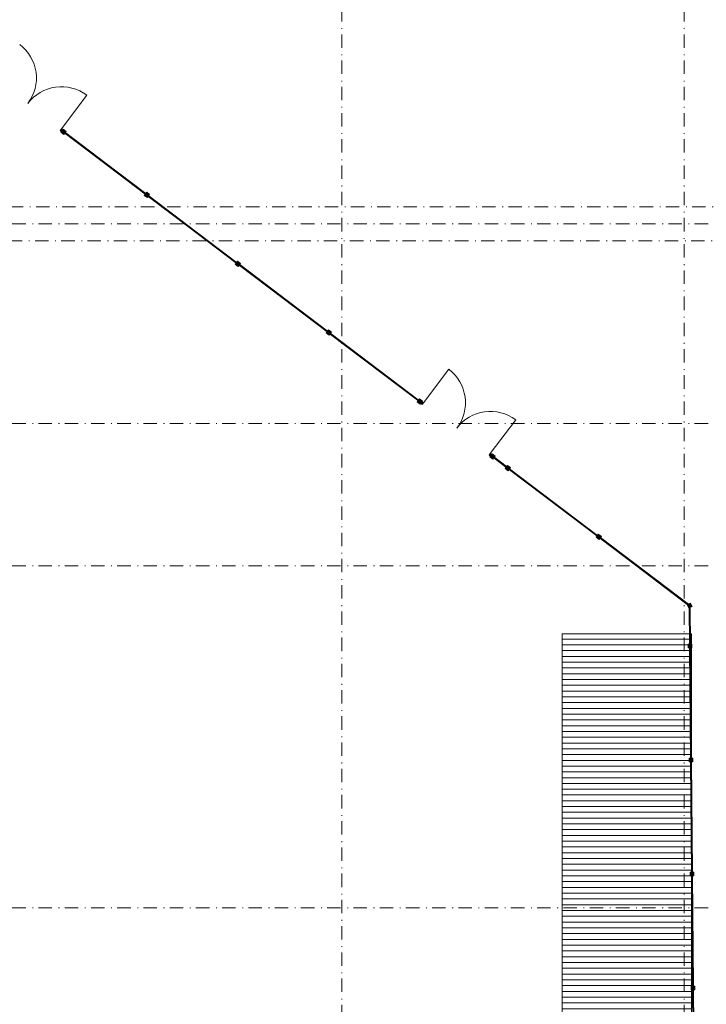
# Model space of a CAD drawing. Header units: millimetres. Extents: x 0 to 1396, y 0 to 589.
# Tile 20 of 23: x 265 to 356, y 375 to 504. Entities that reach past the tile are written whole.
import ezdxf
from ezdxf.xclip import XClip

# ---------------------------------------------------------------- set-up
doc = ezdxf.new("R2010")
doc.units = ezdxf.units.MM
doc.header["$MEASUREMENT"] = 0
doc.header["$XCLIPFRAME"] = 0
doc.linetypes.add('Штрихпунктирная', pattern=[6.702778, 3.527778, -1.763889, 0, -1.411111])
for name, color, linetype in [('Местность - Забор', 7, 'Continuous'), ('Элемент Модели - Зона', 7, 'Continuous'), ('Элемент Модели - Оси', 7, 'Continuous')]:
    doc.layers.add(name, color=color, linetype=linetype)

# ---------------------------------------------------------------- blocks, each defined once
blk = doc.blocks.new('Чертеж_2_2', base_point=(217.7, 72.6))
at = {"layer": 'Местность - Забор', "linetype": 'Continuous', "lineweight": 0, "true_color": 0x000000}
for points in [[(270.97, 489.98), (270.8, 490.12), (270.63, 489.9), (270.81, 489.77)], [(271.18, 489.67), (271.3, 489.58), (271.43, 489.76), (271.04, 490.06), (270.9, 489.88), (271.02, 489.79), (270.99, 489.75), (270.87, 489.85), (270.73, 489.67), (271.13, 489.36), (271.27, 489.54), (271.15, 489.63)], [(281.95, 481.42), (282.01, 481.5), (271.19, 489.69), (271.13, 489.61)], [(282, 481.48), (281.97, 481.44), (281.85, 481.53), (281.71, 481.35), (282.11, 481.05), (282.25, 481.23), (282.13, 481.32), (282.16, 481.36), (282.28, 481.27), (282.41, 481.45), (282.02, 481.75), (281.88, 481.57)], [(293.91, 472.36), (293.97, 472.44), (282.17, 481.38), (282.11, 481.3)], [(293.96, 472.42), (293.93, 472.38), (293.81, 472.47), (293.67, 472.29), (294.07, 471.99), (294.21, 472.17), (294.09, 472.26), (294.12, 472.3), (294.24, 472.21), (294.37, 472.39), (293.97, 472.69), (293.84, 472.51)], [(305.87, 463.31), (305.93, 463.39), (294.13, 472.32), (294.07, 472.24)], [(305.91, 463.37), (305.88, 463.33), (305.76, 463.42), (305.63, 463.24), (306.03, 462.94), (306.16, 463.12), (306.04, 463.21), (306.07, 463.25), (306.19, 463.16), (306.33, 463.33), (305.93, 463.64), (305.79, 463.46)], [(317.83, 454.25), (317.89, 454.33), (306.09, 463.27), (306.03, 463.19)], [(318.03, 454.19), (318.15, 454.1), (318.29, 454.28), (317.89, 454.58), (317.75, 454.4), (317.87, 454.31), (317.84, 454.27), (317.72, 454.36), (317.59, 454.18), (317.99, 453.88), (318.12, 454.06), (318, 454.15)], [(318.06, 453.98), (318.24, 453.84), (318.41, 454.06), (318.23, 454.2)], [(327.39, 447.26), (327.21, 447.39), (327.05, 447.17), (327.23, 447.04)], [(327.6, 446.95), (327.72, 446.85), (327.85, 447.03), (327.45, 447.34), (327.32, 447.16), (327.44, 447.07), (327.41, 447.03), (327.29, 447.12), (327.15, 446.94), (327.55, 446.64), (327.69, 446.81), (327.57, 446.91)], [(329.39, 445.49), (329.45, 445.57), (327.61, 446.97), (327.55, 446.89)], [(329.44, 445.55), (329.41, 445.51), (329.29, 445.6), (329.15, 445.42), (329.55, 445.12), (329.69, 445.3), (329.57, 445.39), (329.6, 445.43), (329.72, 445.34), (329.85, 445.52), (329.45, 445.82), (329.32, 445.64)], [(341.35, 436.44), (341.41, 436.52), (329.61, 445.45), (329.55, 445.37)], [(341.4, 436.5), (341.37, 436.46), (341.25, 436.55), (341.11, 436.37), (341.51, 436.07), (341.65, 436.25), (341.53, 436.34), (341.56, 436.38), (341.68, 436.29), (341.81, 436.47), (341.41, 436.77), (341.28, 436.59)], [(353.29, 427.4), (353.35, 427.48), (341.57, 436.4), (341.51, 436.32)], [(353.45, 427.23), (353.45, 427.1), (353.76, 427.25), (353.53, 427.7), (353.22, 427.54), (353.33, 427.46), (353.3, 427.42), (353.17, 427.52), (353.09, 427.47), (353.31, 427.03), (353.4, 427.07), (353.4, 427.23)], [(353.42, 422.14), (353.52, 422.14), (353.47, 427.23), (353.37, 427.23)], [(353.49, 422.14), (353.44, 422.14), (353.44, 422.29), (353.22, 422.29), (353.22, 421.79), (353.45, 421.79), (353.44, 421.94), (353.49, 421.94), (353.5, 421.79), (353.72, 421.79), (353.72, 422.29), (353.49, 422.29)], [(353.55, 407.14), (353.65, 407.14), (353.52, 421.94), (353.42, 421.94)], [(353.62, 407.14), (353.57, 407.14), (353.57, 407.29), (353.35, 407.29), (353.35, 406.79), (353.58, 406.79), (353.58, 406.94), (353.63, 406.94), (353.63, 406.79), (353.85, 406.79), (353.85, 407.29), (353.62, 407.29)], [(353.68, 392.14), (353.78, 392.14), (353.65, 406.94), (353.55, 406.94)], [(353.75, 392.14), (353.7, 392.14), (353.7, 392.29), (353.48, 392.29), (353.48, 391.79), (353.71, 391.79), (353.71, 391.94), (353.76, 391.94), (353.76, 391.79), (353.98, 391.79), (353.98, 392.29), (353.75, 392.29)], [(353.81, 377.14), (353.91, 377.14), (353.78, 391.94), (353.68, 391.94)], [(353.89, 377.14), (353.84, 377.14), (353.83, 377.29), (353.61, 377.29), (353.61, 376.79), (353.84, 376.79), (353.84, 376.94), (353.89, 376.94), (353.89, 376.79), (354.11, 376.79), (354.11, 377.29), (353.88, 377.29)], [(353.94, 362.14), (354.04, 362.14), (353.91, 376.94), (353.81, 376.94)]]:
    blk.add_hatch(color=18, dxfattribs=at).paths.add_polyline_path(points)
at = {"layer": 'Элемент Модели - Зона', "linetype": 'Continuous', "lineweight": 15, "true_color": 0xb1b1b1}
h = blk.add_hatch(dxfattribs=at)
h.set_pattern_fill('Настил_01_0002', color=253, style=0, pattern_type=2)
h.set_pattern_definition([(0, (217.7037, 72.6044), (0, 0.76), [])])
h.paths.add_polyline_path([(336.67, 423.65), (336.67, 321.65), (353.67, 321.65), (353.67, 423.65)])
at = {"layer": 'Местность - Забор', "color": 7, "linetype": 'Continuous', "lineweight": 15, "ltscale": 0.5}
for p, q in [((270.87, 489.85), (270.73, 489.67)), ((270.87, 489.85), (270.99, 489.75)), ((271.04, 490.06), (270.9, 489.88)), ((270.9, 489.88), (271.02, 489.79)), ((271.02, 489.79), (270.99, 489.75)), ((271.04, 490.06), (271.43, 489.76)), ((271.43, 489.76), (271.3, 489.58)), ((270.73, 489.67), (271.13, 489.36)), ((271.27, 489.54), (271.13, 489.36)), ((271.18, 489.67), (271.15, 489.63)), ((271.15, 489.63), (271.27, 489.54)), ((271.18, 489.67), (271.3, 489.58)), ((281.85, 481.53), (281.71, 481.35)), ((281.71, 481.35), (282.11, 481.05)), ((281.85, 481.53), (281.97, 481.44)), ((282.02, 481.75), (281.88, 481.57)), ((281.88, 481.57), (282, 481.48)), ((282, 481.48), (281.97, 481.44)), ((282.02, 481.75), (282.41, 481.45)), ((282.25, 481.23), (282.11, 481.05)), ((282.16, 481.36), (282.13, 481.32)), ((282.13, 481.32), (282.25, 481.23)), ((282.16, 481.36), (282.28, 481.27)), ((282.41, 481.45), (282.28, 481.27)), ((293.81, 472.47), (293.67, 472.29)), ((293.67, 472.29), (294.07, 471.99)), ((293.81, 472.47), (293.93, 472.38)), ((293.97, 472.69), (293.84, 472.51)), ((293.84, 472.51), (293.96, 472.42)), ((293.96, 472.42), (293.93, 472.38)), ((293.97, 472.69), (294.37, 472.39)), ((294.21, 472.17), (294.07, 471.99)), ((294.12, 472.3), (294.09, 472.26)), ((294.09, 472.26), (294.21, 472.17)), ((294.12, 472.3), (294.24, 472.21)), ((294.37, 472.39), (294.24, 472.21)), ((305.76, 463.42), (305.63, 463.24)), ((305.63, 463.24), (306.03, 462.94)), ((305.76, 463.42), (305.88, 463.33)), ((305.93, 463.64), (305.79, 463.46)), ((305.79, 463.46), (305.91, 463.37)), ((305.91, 463.37), (305.88, 463.33)), ((305.93, 463.64), (306.33, 463.33)), ((306.16, 463.12), (306.03, 462.94)), ((306.07, 463.25), (306.04, 463.21)), ((306.04, 463.21), (306.16, 463.12)), ((306.07, 463.25), (306.19, 463.16)), ((306.33, 463.33), (306.19, 463.16)), ((317.72, 454.36), (317.59, 454.18)), ((317.59, 454.18), (317.99, 453.88)), ((317.72, 454.36), (317.84, 454.27)), ((317.89, 454.58), (317.75, 454.4)), ((317.75, 454.4), (317.87, 454.31)), ((317.87, 454.31), (317.84, 454.27)), ((317.89, 454.58), (318.29, 454.28)), ((318.12, 454.06), (317.99, 453.88)), ((318.03, 454.19), (318, 454.15)), ((318, 454.15), (318.12, 454.06)), ((318.03, 454.19), (318.15, 454.1)), ((318.29, 454.28), (318.15, 454.1)), ((327.29, 447.12), (327.15, 446.94)), ((327.29, 447.12), (327.41, 447.03)), ((327.45, 447.34), (327.32, 447.16)), ((327.32, 447.16), (327.44, 447.07)), ((327.44, 447.07), (327.41, 447.03)), ((327.45, 447.34), (327.85, 447.03)), ((327.85, 447.03), (327.72, 446.85)), ((327.15, 446.94), (327.55, 446.64)), ((327.69, 446.81), (327.55, 446.64)), ((327.6, 446.95), (327.57, 446.91)), ((327.57, 446.91), (327.69, 446.81)), ((327.6, 446.95), (327.72, 446.85)), ((329.45, 445.82), (329.32, 445.64)), ((329.45, 445.82), (329.85, 445.52)), ((329.29, 445.6), (329.15, 445.42)), ((329.15, 445.42), (329.55, 445.12)), ((329.29, 445.6), (329.41, 445.51)), ((329.32, 445.64), (329.44, 445.55)), ((329.44, 445.55), (329.41, 445.51)), ((329.69, 445.3), (329.55, 445.12)), ((329.6, 445.43), (329.57, 445.39)), ((329.57, 445.39), (329.69, 445.3)), ((329.6, 445.43), (329.72, 445.34)), ((329.85, 445.52), (329.72, 445.34)), ((341.41, 436.77), (341.28, 436.59)), ((341.41, 436.77), (341.81, 436.47)), ((341.25, 436.55), (341.11, 436.37)), ((341.11, 436.37), (341.51, 436.07)), ((341.25, 436.55), (341.37, 436.46)), ((341.28, 436.59), (341.4, 436.5)), ((341.4, 436.5), (341.37, 436.46)), ((341.65, 436.25), (341.51, 436.07)), ((341.56, 436.38), (341.53, 436.34)), ((341.53, 436.34), (341.65, 436.25)), ((341.56, 436.38), (341.68, 436.29)), ((341.81, 436.47), (341.68, 436.29)), ((353.53, 427.7), (353.22, 427.54)), ((353.53, 427.7), (353.76, 427.25)), ((353.17, 427.52), (353.09, 427.47)), ((353.09, 427.47), (353.31, 427.03)), ((353.17, 427.52), (353.3, 427.42)), ((353.22, 427.54), (353.33, 427.46)), ((353.33, 427.46), (353.3, 427.42)), ((353.4, 427.07), (353.31, 427.03)), ((353.4, 427.23), (353.4, 427.07)), ((353.45, 427.23), (353.4, 427.23)), ((353.76, 427.25), (353.45, 427.1)), ((353.45, 427.23), (353.45, 427.1)), ((353.22, 422.29), (353.22, 421.79)), ((353.44, 422.29), (353.22, 422.29)), ((353.45, 421.79), (353.22, 421.79)), ((353.44, 422.29), (353.44, 422.14)), ((353.49, 422.14), (353.44, 422.14)), ((353.44, 421.94), (353.45, 421.79)), ((353.49, 421.94), (353.44, 421.94)), ((353.49, 422.29), (353.49, 422.14)), ((353.72, 422.29), (353.49, 422.29)), ((353.49, 421.94), (353.5, 421.79)), ((353.72, 421.79), (353.5, 421.79)), ((353.72, 422.29), (353.72, 421.79)), ((353.35, 407.29), (353.35, 406.79)), ((353.57, 407.29), (353.35, 407.29)), ((353.57, 407.29), (353.57, 407.14)), ((353.62, 407.14), (353.57, 407.14)), ((353.58, 406.94), (353.58, 406.79)), ((353.63, 406.94), (353.58, 406.94)), ((353.62, 407.29), (353.62, 407.14)), ((353.85, 407.29), (353.62, 407.29)), ((353.63, 406.94), (353.63, 406.79)), ((353.85, 407.29), (353.85, 406.79)), ((353.58, 406.79), (353.35, 406.79)), ((353.85, 406.79), (353.63, 406.79)), ((353.48, 392.29), (353.48, 391.79)), ((353.7, 392.29), (353.48, 392.29)), ((353.71, 391.79), (353.48, 391.79)), ((353.7, 392.29), (353.7, 392.14)), ((353.75, 392.14), (353.7, 392.14)), ((353.71, 391.94), (353.71, 391.79)), ((353.76, 391.94), (353.71, 391.94)), ((353.75, 392.29), (353.75, 392.14)), ((353.98, 392.29), (353.75, 392.29)), ((353.76, 391.94), (353.76, 391.79)), ((353.98, 391.79), (353.76, 391.79)), ((353.98, 392.29), (353.98, 391.79)), ((353.61, 377.29), (353.61, 376.79)), ((353.83, 377.29), (353.61, 377.29)), ((353.83, 377.29), (353.84, 377.14)), ((353.89, 377.14), (353.84, 377.14)), ((353.88, 377.29), (353.89, 377.14)), ((354.11, 377.29), (353.88, 377.29)), ((354.11, 377.29), (354.11, 376.79)), ((353.84, 376.79), (353.61, 376.79)), ((353.84, 376.94), (353.84, 376.79)), ((353.89, 376.94), (353.84, 376.94)), ((353.89, 376.94), (353.89, 376.79)), ((354.11, 376.79), (353.89, 376.79))]:
    blk.add_line(p, q, dxfattribs=at)
at = {"layer": 'Местность - Забор', "color": 7, "linetype": 'Continuous', "lineweight": 15, "ltscale": 0.5, "flags": 128}
for points in [[(270.97, 489.98), (270.8, 490.12), (270.63, 489.9), (270.81, 489.77)], [(281.95, 481.42), (282.01, 481.5), (271.19, 489.69), (271.13, 489.61)], [(293.91, 472.36), (293.97, 472.44), (282.17, 481.38), (282.11, 481.3)], [(305.87, 463.31), (305.93, 463.39), (294.13, 472.32), (294.07, 472.24)], [(317.83, 454.25), (317.89, 454.33), (306.09, 463.27), (306.03, 463.19)], [(318.06, 453.98), (318.24, 453.84), (318.41, 454.06), (318.23, 454.2)], [(327.39, 447.26), (327.21, 447.39), (327.05, 447.17), (327.23, 447.04)], [(329.39, 445.49), (329.45, 445.57), (327.61, 446.97), (327.55, 446.89)], [(341.35, 436.44), (341.41, 436.52), (329.61, 445.45), (329.55, 445.37)], [(353.29, 427.4), (353.35, 427.48), (341.57, 436.4), (341.51, 436.32)], [(353.42, 422.14), (353.52, 422.14), (353.47, 427.23), (353.37, 427.23)], [(353.55, 407.14), (353.65, 407.14), (353.52, 421.94), (353.42, 421.94)], [(353.68, 392.14), (353.78, 392.14), (353.65, 406.94), (353.55, 406.94)], [(353.81, 377.14), (353.91, 377.14), (353.78, 391.94), (353.68, 391.94)], [(353.94, 362.14), (354.04, 362.14), (353.91, 376.94), (353.81, 376.94)]]:
    blk.add_lwpolyline(points, close=True, dxfattribs=at)
for points in [[(281.83, 481.51), (271.25, 489.52)], [(281.89, 481.59), (271.31, 489.6)], [(293.79, 472.45), (282.23, 481.21)], [(293.85, 472.53), (282.29, 481.29)], [(305.75, 463.4), (294.19, 472.15)], [(305.81, 463.48), (294.25, 472.23)], [(317.71, 454.34), (306.15, 463.1)], [(317.77, 454.42), (306.21, 463.18)], [(329.27, 445.58), (327.67, 446.79)], [(329.33, 445.66), (327.73, 446.87)], [(341.23, 436.53), (329.67, 445.28)], [(341.29, 436.61), (329.73, 445.36)], [(353.15, 427.51), (341.63, 436.23)], [(353.25, 427.56), (341.69, 436.31)], [(353.42, 422.29), (353.37, 427.06)], [(353.52, 422.29), (353.47, 427.11)], [(353.55, 407.29), (353.42, 421.79)], [(353.65, 407.29), (353.52, 421.79)], [(353.68, 392.29), (353.55, 406.79)], [(353.78, 392.29), (353.65, 406.79)], [(353.81, 377.29), (353.68, 391.79)], [(353.91, 377.29), (353.78, 391.79)], [(353.94, 362.29), (353.81, 376.79)], [(354.04, 362.29), (353.91, 376.79)]]:
    blk.add_lwpolyline(points, dxfattribs=at)
at = {"layer": 'Элемент Модели - Зона', "color": 7, "linetype": 'Continuous', "lineweight": 15, "ltscale": 0.5}
for p, q in [((270.8, 490.12), (274.13, 494.53)), ((318.41, 454.06), (321.74, 458.47)), ((327.21, 447.39), (330.55, 451.8))]:
    blk.add_line(p, q, dxfattribs=at)
at = {"layer": 'Элемент Модели - Зона', "color": 7, "linetype": 'Continuous', "lineweight": 15, "ltscale": 0.5, "flags": 128}
blk.add_lwpolyline([(336.67, 423.65), (353.67, 423.65), (353.67, 321.65), (336.67, 321.65)], close=True, dxfattribs=at)
at = {"layer": 'Элемент Модели - Зона', "color": 7, "linetype": 'Continuous', "lineweight": 15, "ltscale": 0.5}
for centre, start, end in [((261.99, 496.79), 322.8674, 52.8674), ((270.8, 490.12), 52.8674, 142.8674), ((318.41, 454.06), 322.8629, 52.8629), ((327.21, 447.39), 52.8629, 142.8629)]:
    blk.add_arc(centre, 5.53, start, end, dxfattribs=at)
at = {"layer": 'Элемент Модели - Оси', "color": 7, "linetype": 'Штрихпунктирная', "lineweight": 15, "ltscale": 0.5}
for p, q in [((307.7, 533.6), (307.7, 138.08)), ((352.7, 533.6), (352.7, 138.08)), ((157.02, 479.85), (407.64, 479.85)), ((153.9, 477.6), (407.64, 477.6)), ((156.89, 475.35), (407.64, 475.35)), ((153.9, 451.35), (407.64, 451.35)), ((153.9, 432.6), (407.64, 432.6)), ((153.9, 387.6), (407.64, 387.6))]:
    blk.add_line(p, q, dxfattribs=at)

msp = doc.modelspace()

# ---------------------------------------------------------------- block references
at = {"color": 161, "linetype": 'Continuous', "lineweight": 40, "true_color": 0x83aefe}
ref = msp.add_blockref('Чертеж_2_2', (217.7, 72.6), dxfattribs=at)
XClip(ref).set_block_clipping_path([(75.5282337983, 138.0790885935), (407.6441154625, 585.1734188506)])

doc.saveas('drawing.dxf')
